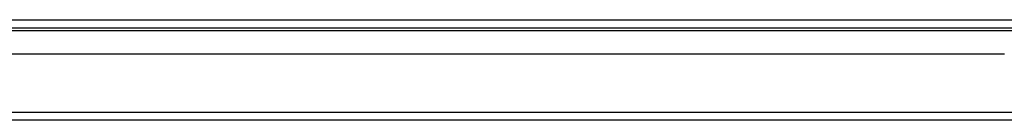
# Model space of a CAD drawing. Header units: inches. Extents: x 28 to 747, y 82 to 346.
# Tile 34 of 246: x 112.37 to 124.3, y 82 to 83.22. Entities that reach past the tile are written whole.
import ezdxf

# ---------------------------------------------------------------- set-up
doc = ezdxf.new("R2010")
doc.units = ezdxf.units.IN
doc.header["$MEASUREMENT"] = 0
doc.layers.add('Visible Edges(ANSI)', color=7, linetype='Continuous', lineweight=25)
doc.layers.add('Visible Tangent Edges(ANSI)', color=7, linetype='Continuous', lineweight=25)

msp = doc.modelspace()

# ---------------------------------------------------------------- linework, layer by layer
at = {"layer": 'Visible Edges(ANSI)'}
for p, q in [((100.543, 83.118), (172.345, 83.118)), ((124.301, 82.799), (106.386, 82.799)), ((172.247, 81.999), (100.642, 81.999))]:
    msp.add_line(p, q, dxfattribs=at)
at = {"layer": 'Visible Tangent Edges(ANSI)'}
for p, q in [((100.543, 83.217), (171.578, 83.217)), ((105.572, 83.087), (125.114, 83.087)), ((100.642, 82.098), (172.247, 82.098))]:
    msp.add_line(p, q, dxfattribs=at)

doc.saveas('drawing.dxf')
